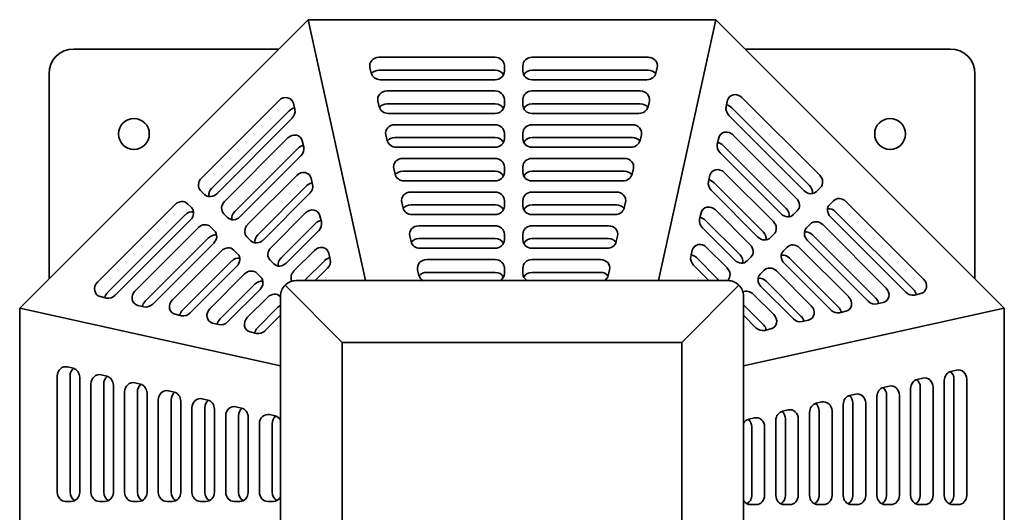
# Model space of a CAD drawing. Header units: millimetres. Extents: x 260 to 580, y 137 to 458.
# Tile 2 of 2: x 260 to 580, y 298 to 458. Entities that reach past the tile are written whole.
import ezdxf

# ---------------------------------------------------------------- set-up
doc = ezdxf.new("R2010")
doc.units = ezdxf.units.MM
doc.header["$LTSCALE"] = 2
doc.layers.add('Krawędzie widoczne(ISO)', color=7, linetype='Continuous', lineweight=35, true_color=0x262659)

msp = doc.modelspace()

# ---------------------------------------------------------------- linework, layer by layer
at = {"layer": 'Krawędzie widoczne(ISO)'}
for p, q in [((260.5, 364.07), (353.93, 457.51)), ((353.93, 457.51), (372.56, 373.01)), ((353.93, 457.51), (486.07, 457.51)), ((467.44, 373.01), (486.07, 457.51)), ((486.07, 457.51), (579.5, 364.07)), ((344.43, 448.01), (278, 448.01)), ((562, 448.01), (495.57, 448.01)), ((376.91, 445.34), (414.52, 445.34)), ((426.52, 445.34), (464.14, 445.34)), ((374.4, 440.22), (373.97, 442.04)), ((376.91, 441.19), (414.52, 441.19)), ((417.52, 442.62), (417.52, 440.8)), ((423.52, 440.8), (423.52, 442.62)), ((426.52, 441.19), (464.14, 441.19)), ((467.08, 442.04), (466.65, 440.22)), ((270, 440.01), (270, 373.57)), ((414.52, 438.07), (377.34, 438.07)), ((463.71, 438.07), (426.52, 438.07)), ((570, 373.57), (570, 440.01)), ((379.48, 434.43), (414.52, 434.43)), ((426.52, 434.43), (461.57, 434.43)), ((319.36, 406.17), (344.54, 431.35)), ((376.98, 429.31), (376.55, 431.13)), ((417.52, 431.7), (417.52, 429.88)), ((423.52, 429.88), (423.52, 431.7)), ((464.5, 431.13), (464.07, 429.31)), ((489.39, 429.38), (489.86, 431.4)), ((494.5, 432.31), (519.68, 407.13)), ((322.67, 402.86), (347.85, 428.05)), ((349.18, 430.44), (349.65, 428.42)), ((379.48, 430.28), (414.52, 430.28)), ((426.52, 430.28), (461.57, 430.28)), ((491.19, 429), (516.37, 403.82)), ((348.77, 425.58), (324.36, 401.17)), ((414.52, 427.15), (379.91, 427.15)), ((461.14, 427.15), (426.52, 427.15)), ((514.68, 402.13), (490.27, 426.54)), ((382.06, 423.51), (414.52, 423.51)), ((426.52, 423.51), (458.99, 423.51)), ((326.86, 398.67), (347.41, 419.22)), ((352.04, 418.31), (352.52, 416.28)), ((379.56, 418.39), (379.13, 420.21)), ((382.06, 419.36), (414.52, 419.36)), ((417.52, 420.78), (417.52, 418.96)), ((423.52, 418.96), (423.52, 420.78)), ((426.52, 419.36), (458.99, 419.36)), ((461.92, 420.21), (461.49, 418.39)), ((486.52, 417.24), (487, 419.26)), ((491.63, 420.17), (512.18, 399.63)), ((330.17, 395.36), (350.71, 415.91)), ((414.52, 416.24), (382.49, 416.24)), ((458.56, 416.24), (426.52, 416.24)), ((488.33, 416.87), (508.87, 396.32)), ((351.63, 413.45), (331.86, 393.67)), ((384.64, 412.6), (414.52, 412.6)), ((426.52, 412.6), (456.41, 412.6)), ((507.18, 394.63), (487.41, 414.4)), ((382.13, 407.48), (381.7, 409.3)), ((384.64, 408.44), (414.52, 408.44)), ((417.52, 409.87), (417.52, 408.05)), ((423.52, 408.05), (423.52, 409.87)), ((426.52, 408.44), (456.41, 408.44)), ((459.35, 409.3), (458.92, 407.48)), ((334.36, 391.17), (350.27, 407.08)), ((354.91, 406.17), (355.38, 404.15)), ((414.52, 405.32), (385.07, 405.32)), ((455.98, 405.32), (426.52, 405.32)), ((483.66, 405.1), (484.14, 407.13)), ((488.77, 408.04), (504.68, 392.13)), ((320.36, 400.93), (319.11, 402.18)), ((337.67, 387.86), (353.58, 403.78)), ((499.68, 387.13), (484.54, 402.27)), ((485.46, 404.73), (501.37, 388.82)), ((519.93, 403.13), (518.68, 401.88)), ((354.5, 401.31), (339.36, 386.17)), ((387.21, 401.68), (414.52, 401.68)), ((417.52, 398.95), (417.52, 397.13)), ((423.52, 397.13), (423.52, 398.95)), ((426.52, 401.68), (453.84, 401.68)), ((522.92, 397.64), (524.17, 398.89)), ((285.69, 372.5), (310.88, 397.69)), ((314.87, 397.93), (316.12, 396.68)), ((384.71, 396.56), (384.28, 398.38)), ((387.21, 397.53), (414.52, 397.53)), ((426.52, 397.53), (453.84, 397.53)), ((456.77, 398.38), (456.34, 396.56)), ((485.91, 395.9), (497.18, 384.63)), ((512.43, 395.63), (511.18, 394.38)), ((528.17, 398.64), (553.35, 373.46)), ((289, 369.2), (314.18, 394.38)), ((315.88, 392.69), (291.47, 368.28)), ((327.86, 393.43), (326.61, 394.68)), ((341.86, 383.67), (353.14, 394.95)), ((357.77, 394.03), (358.25, 392.01)), ((414.52, 394.4), (387.64, 394.4)), ((453.41, 394.4), (426.52, 394.4)), ((480.79, 392.97), (481.27, 394.99)), ((482.6, 392.6), (493.87, 381.32)), ((547.58, 369.24), (523.17, 393.64)), ((524.86, 395.34), (550.04, 370.16)), ((297.83, 369.64), (318.38, 390.19)), ((322.37, 390.43), (323.62, 389.18)), ((345.17, 380.36), (356.44, 391.64)), ((389.79, 390.77), (414.52, 390.77)), ((426.52, 390.77), (451.26, 390.77)), ((492.18, 379.63), (481.68, 390.13)), ((515.42, 390.14), (516.67, 391.39)), ((520.67, 391.14), (541.21, 370.6)), ((301.14, 366.33), (321.68, 386.88)), ((335.37, 385.93), (334.12, 387.18)), ((357.36, 389.17), (346.86, 378.67)), ((387.29, 385.64), (386.86, 387.46)), ((389.79, 386.61), (414.52, 386.61)), ((417.52, 388.04), (417.52, 386.22)), ((423.52, 386.22), (423.52, 388.04)), ((426.52, 386.61), (451.26, 386.61)), ((454.19, 387.46), (453.76, 385.64)), ((504.93, 388.13), (503.68, 386.88)), ((535.44, 366.37), (515.67, 386.14)), ((517.36, 387.84), (537.91, 367.29)), ((323.38, 385.19), (303.6, 365.41)), ((329.87, 382.93), (331.12, 381.68)), ((349.36, 376.17), (356, 382.81)), ((414.52, 383.49), (390.22, 383.49)), ((450.83, 383.49), (426.52, 383.49)), ((477.93, 380.83), (478.41, 382.85)), ((483.04, 383.77), (489.68, 377.13)), ((507.92, 382.64), (509.17, 383.89)), ((513.17, 383.64), (529.08, 367.73)), ((309.97, 366.78), (325.88, 382.69)), ((342.87, 378.43), (341.62, 379.68)), ((360.64, 381.9), (361.11, 379.88)), ((392.37, 379.85), (414.52, 379.85)), ((426.52, 379.85), (448.68, 379.85)), ((479.74, 380.46), (486.37, 373.82)), ((497.43, 380.63), (496.18, 379.38)), ((509.86, 380.34), (525.77, 364.43)), ((313.27, 363.47), (329.18, 379.38)), ((330.88, 377.69), (315.74, 362.55)), ((352.81, 373.01), (359.31, 379.5)), ((360.23, 377.04), (356.2, 373.01)), ((389.86, 374.73), (389.43, 376.55)), ((417.52, 377.12), (417.52, 375.3)), ((423.52, 375.3), (423.52, 377.12)), ((451.62, 376.55), (451.19, 374.73)), ((483.8, 373.01), (478.81, 377.99)), ((523.3, 363.51), (508.17, 378.64)), ((322.1, 363.91), (333.38, 375.19)), ((337.37, 375.43), (338.62, 374.18)), ((392.37, 375.7), (414.52, 375.7)), ((426.52, 375.7), (448.68, 375.7)), ((500.42, 375.14), (501.67, 376.39)), ((505.67, 376.14), (516.94, 364.87)), ((325.41, 360.6), (336.68, 371.88)), ((338.38, 370.19), (327.87, 359.68)), ((346.46, 371.54), (365, 353.01)), ((490, 373.01), (350, 373.01)), ((493.54, 371.54), (475, 353.01)), ((489.93, 373.13), (489.8, 373.01)), ((511.17, 360.64), (500.67, 371.14)), ((502.36, 372.84), (513.63, 361.56)), ((288.63, 367.39), (286.61, 367.87)), ((334.24, 361.05), (340.88, 367.69)), ((344.87, 367.93), (345, 367.81)), ((345, 368.01), (345, 228.01)), ((495, 228.01), (495, 368.01)), ((498.17, 368.64), (504.81, 362)), ((552.44, 368.83), (550.41, 368.35)), ((345, 345.44), (260.5, 364.07)), ((260.5, 231.94), (260.5, 364.07)), ((300.77, 364.53), (298.74, 365)), ((337.54, 357.74), (344.18, 364.38)), ((495, 365.2), (501.5, 358.7)), ((579.5, 364.07), (495, 345.44)), ((540.3, 365.96), (538.28, 365.49)), ((579.5, 364.07), (579.5, 231.94)), ((312.9, 361.66), (310.88, 362.14)), ((345, 361.81), (340.01, 356.82)), ((499.03, 357.78), (495, 361.81)), ((528.16, 363.1), (526.14, 362.62)), ((325.04, 358.8), (323.01, 359.28)), ((503.89, 357.37), (501.87, 356.89)), ((516.03, 360.23), (514.01, 359.76)), ((337.17, 355.93), (335.15, 356.41)), ((365, 353.01), (475, 353.01)), ((365, 243.01), (365, 353.01)), ((475, 353.01), (475, 243.01)), ((275.96, 345.08), (277.78, 344.65)), ((272.66, 304.53), (272.66, 342.15)), ((276.81, 304.53), (276.81, 342.15)), ((279.94, 341.72), (279.94, 304.53)), ((286.88, 342.5), (288.7, 342.07)), ((551.3, 341.03), (553.12, 341.46)), ((562.22, 343.6), (564.04, 344.03)), ((283.58, 304.53), (283.58, 339.57)), ((287.73, 304.53), (287.73, 339.57)), ((290.85, 339.14), (290.85, 304.53)), ((297.79, 339.93), (299.61, 339.5)), ((540.39, 338.45), (542.21, 338.88)), ((552.27, 338.52), (552.27, 303.48)), ((556.42, 338.52), (556.42, 303.48)), ((560.06, 303.48), (560.06, 340.67)), ((563.19, 341.1), (563.19, 303.48)), ((567.34, 341.1), (567.34, 303.48)), ((294.49, 304.53), (294.49, 336.99)), ((298.65, 304.53), (298.65, 336.99)), ((301.77, 336.56), (301.77, 304.53)), ((308.71, 337.35), (310.53, 336.92)), ((529.47, 335.87), (531.29, 336.3)), ((538.23, 303.48), (538.23, 335.52)), ((541.35, 335.95), (541.35, 303.48)), ((545.51, 335.95), (545.51, 303.48)), ((549.15, 303.48), (549.15, 338.09)), ((305.41, 304.53), (305.41, 334.42)), ((309.56, 304.53), (309.56, 334.42)), ((312.69, 333.99), (312.69, 304.53)), ((316.32, 304.53), (316.32, 331.84)), ((319.63, 334.77), (321.44, 334.34)), ((320.48, 304.53), (320.48, 331.84)), ((330.54, 332.2), (332.36, 331.77)), ((518.56, 333.3), (520.37, 333.73)), ((527.31, 303.48), (527.31, 332.94)), ((530.44, 333.37), (530.44, 303.48)), ((534.59, 333.37), (534.59, 303.48)), ((323.6, 331.41), (323.6, 304.53)), ((327.24, 304.53), (327.24, 329.26)), ((331.39, 304.53), (331.39, 329.26)), ((334.52, 328.83), (334.52, 304.53)), ((341.46, 329.62), (343.28, 329.19)), ((496.72, 328.14), (498.54, 328.57)), ((507.64, 330.72), (509.46, 331.15)), ((516.4, 303.48), (516.4, 330.36)), ((519.52, 330.79), (519.52, 303.48)), ((523.68, 330.79), (523.68, 303.48)), ((338.16, 304.53), (338.16, 326.69)), ((342.31, 304.53), (342.31, 326.69)), ((497.69, 325.64), (497.69, 303.48)), ((501.84, 325.64), (501.84, 303.48)), ((505.48, 303.48), (505.48, 327.79)), ((508.61, 328.22), (508.61, 303.48)), ((512.76, 328.22), (512.76, 303.48)), ((277.21, 301.53), (275.39, 301.53)), ((288.12, 301.53), (286.31, 301.53)), ((299.04, 301.53), (297.22, 301.53)), ((309.96, 301.53), (308.14, 301.53)), ((320.87, 301.53), (319.05, 301.53)), ((331.79, 301.53), (329.97, 301.53)), ((342.7, 301.53), (340.88, 301.53)), ((499.12, 300.48), (497.3, 300.48)), ((510.03, 300.48), (508.21, 300.48)), ((520.95, 300.48), (519.13, 300.48)), ((531.86, 300.48), (530.04, 300.48)), ((542.78, 300.48), (540.96, 300.48)), ((553.69, 300.48), (551.88, 300.48)), ((564.61, 300.48), (562.79, 300.48))]:
    msp.add_line(p, q, dxfattribs=at)
for centre in [(297.5, 420.51), (542.5, 420.51)]:
    msp.add_circle(centre, 5, dxfattribs=at)
for centre, radius, start, end in [((278, 440.01), 8, 90, 180), ((562, 440.01), 8, 0, 90), ((350, 368.01), 5, 135, 180), ((350, 368.01), 5, 90, 135), ((490, 368.01), 5, 45, 90), ((490, 368.01), 5, 0, 45)]:
    msp.add_arc(centre, radius, start, end, dxfattribs=at)
for centre, major_axis, ratio, start_param, end_param in [((376.91, 442.62), (-3, 0), 0.909654, 4.712389, 6.494702), ((414.52, 442.62), (3, 0), 0.909654, 0, 1.570796), ((426.52, 442.62), (-3, 0), 0.909654, 4.712389, 6.283185), ((464.14, 442.62), (3, 0), 0.909654, 6.071669, 7.853982), ((377.34, 440.8), (-3, 0), 0.909654, 0.211517, 1.570796), ((376.91, 438.46), (3, 0), 0.909654, 1.570796, 2.52724), ((414.52, 438.46), (3, 0), 0.909654, 0.441949, 1.570796), ((414.52, 440.8), (3, 0), 0.909654, 4.712389, 6.283185), ((426.52, 440.8), (-3, 0), 0.909654, 0, 1.570796), ((426.52, 438.46), (3, 0), 0.909654, 1.570796, 2.699644), ((463.71, 440.8), (3, 0), 0.909654, 4.712389, 6.071669), ((464.14, 438.46), (3, 0), 0.909654, 0.614353, 1.570796), ((379.48, 431.7), (-3, 0), 0.909654, 4.712389, 6.494702), ((414.52, 431.7), (3, 0), 0.909654, 0, 1.570796), ((426.52, 431.7), (-3, 0), 0.909654, 4.712389, 6.283185), ((461.57, 431.7), (3, 0), 0.909654, 6.071669, 7.853982), ((346.42, 429.48), (2.12, 2.12), 0.883902, 5.783196, 7.854001), ((492.62, 430.44), (-2.12, 2.12), 0.883902, 4.712408, 6.783213), ((349.72, 426.17), (2.12, 2.12), 0.883902, 0.915717, 1.570816), ((346.89, 427.46), (-2.12, -2.12), 0.883902, 1.570816, 2.641603), ((379.91, 429.88), (-3, 0), 0.909654, 0.211517, 1.570796), ((379.48, 427.55), (3, 0), 0.909654, 1.570796, 2.52724), ((414.52, 427.55), (3, 0), 0.909654, 0.441949, 1.570796), ((414.52, 429.88), (3, 0), 0.909654, 4.712389, 6.283185), ((426.52, 429.88), (-3, 0), 0.909654, 0, 1.570796), ((426.52, 427.55), (3, 0), 0.909654, 1.570796, 2.699644), ((461.14, 429.88), (3, 0), 0.909654, 4.712389, 6.071669), ((461.57, 427.55), (3, 0), 0.909654, 0.614353, 1.570796), ((492.15, 428.41), (-2.12, 2.12), 0.883902, 0.500028, 1.570816), ((489.32, 427.13), (2.12, -2.12), 0.883902, 1.570816, 2.225854), ((382.06, 420.78), (-3, 0), 0.909654, 4.712389, 6.494702), ((414.52, 420.78), (3, 0), 0.909654, 0, 1.570796), ((426.52, 420.78), (-3, 0), 0.909654, 4.712389, 6.283185), ((458.99, 420.78), (3, 0), 0.909654, 6.071669, 7.853982), ((489.76, 418.3), (-2.12, 2.12), 0.883902, 4.712408, 6.783213), ((349.28, 417.34), (2.12, 2.12), 0.883902, 5.783196, 7.854001), ((382.49, 418.96), (-3, 0), 0.909654, 0.211517, 1.570796), ((382.06, 416.63), (3, 0), 0.909654, 1.570796, 2.52724), ((414.52, 416.63), (3, 0), 0.909654, 0.441949, 1.570796), ((414.52, 418.96), (3, 0), 0.909654, 4.712389, 6.283185), ((426.52, 418.96), (-3, 0), 0.909654, 0, 1.570796), ((426.52, 416.63), (3, 0), 0.909654, 1.570796, 2.699644), ((458.56, 418.96), (3, 0), 0.909654, 4.712389, 6.071669), ((458.99, 416.63), (3, 0), 0.909654, 0.614353, 1.570796), ((352.59, 414.04), (2.12, 2.12), 0.883902, 0.915717, 1.570816), ((349.76, 415.32), (-2.12, -2.12), 0.883902, 1.570816, 2.641603), ((489.28, 416.28), (-2.12, 2.12), 0.883902, 0.500028, 1.570816), ((486.45, 414.99), (2.12, -2.12), 0.883902, 1.570816, 2.225854), ((384.64, 409.87), (-3, 0), 0.909654, 4.712389, 6.494702), ((414.52, 409.87), (3, 0), 0.909654, 0, 1.570796), ((426.52, 409.87), (-3, 0), 0.909654, 4.712389, 6.283185), ((456.41, 409.87), (3, 0), 0.909654, 6.071669, 7.853982), ((384.64, 405.71), (3, 0), 0.909654, 1.570796, 2.52724), ((414.52, 405.71), (3, 0), 0.909654, 0.441949, 1.570796), ((426.52, 405.71), (3, 0), 0.909654, 1.570796, 2.699644), ((456.41, 405.71), (3, 0), 0.909654, 0.614353, 1.570796), ((486.9, 406.16), (-2.12, 2.12), 0.883902, 4.712408, 6.783213), ((321.24, 404.3), (-2.12, -2.12), 0.883902, 4.712408, 6.283205), ((352.15, 405.21), (2.12, 2.12), 0.883902, 5.783196, 7.854001), ((385.07, 408.05), (-3, 0), 0.909654, 0.211517, 1.570796), ((414.52, 408.05), (3, 0), 0.909654, 4.712389, 6.283185), ((426.52, 408.05), (-3, 0), 0.909654, 0, 1.570796), ((455.98, 408.05), (3, 0), 0.909654, 4.712389, 6.071669), ((483.59, 402.86), (2.12, -2.12), 0.883902, 1.570816, 2.225854), ((517.81, 405.25), (2.12, -2.12), 0.883902, 0.000019, 1.570816), ((324.54, 400.99), (2.12, 2.12), 0.883902, 1.570816, 2.561011), ((355.45, 401.9), (2.12, 2.12), 0.883902, 0.915717, 1.570816), ((352.62, 403.18), (-2.12, -2.12), 0.883902, 1.570816, 2.641603), ((486.42, 404.14), (-2.12, 2.12), 0.883902, 0.500028, 1.570816), ((516.56, 404), (2.12, -2.12), 0.883902, 4.712408, 6.283205), ((514.5, 401.95), (2.12, -2.12), 0.883902, 0.580559, 1.570816), ((312.75, 395.81), (2.12, 2.12), 0.883902, 0.000019, 1.570816), ((322.49, 403.05), (-2.12, -2.12), 0.883902, 0.000019, 1.570816), ((387.21, 398.95), (-3, 0), 0.909654, 4.712389, 6.494702), ((414.52, 398.95), (3, 0), 0.909654, 0, 1.570796), ((426.52, 398.95), (-3, 0), 0.909654, 4.712389, 6.283185), ((453.84, 398.95), (3, 0), 0.909654, 6.071669, 7.853982), ((510.31, 397.75), (2.12, -2.12), 0.883902, 0.000019, 1.570816), ((526.29, 396.77), (-2.12, 2.12), 0.883902, 4.712408, 6.283205), ((314, 394.56), (2.12, 2.12), 0.883902, 4.712408, 6.283205), ((328.74, 396.8), (-2.12, -2.12), 0.883902, 4.712408, 6.283205), ((355.01, 393.07), (2.12, 2.12), 0.883902, 5.783196, 7.854001), ((387.64, 397.13), (-3, 0), 0.909654, 0.211517, 1.570796), ((387.21, 394.8), (3, 0), 0.909654, 1.570796, 2.52724), ((414.52, 394.8), (3, 0), 0.909654, 0.441949, 1.570796), ((414.52, 397.13), (3, 0), 0.909654, 4.712389, 6.283185), ((426.52, 397.13), (-3, 0), 0.909654, 0, 1.570796), ((426.52, 394.8), (3, 0), 0.909654, 1.570796, 2.699644), ((453.41, 397.13), (3, 0), 0.909654, 4.712389, 6.071669), ((453.84, 394.8), (3, 0), 0.909654, 0.614353, 1.570796), ((484.03, 394.03), (-2.12, 2.12), 0.883902, 4.712408, 6.783213), ((507, 394.45), (2.12, -2.12), 0.883902, 0.580559, 1.570816), ((525.04, 395.52), (-2.12, 2.12), 0.883902, 0.000019, 1.570816), ((522.98, 393.46), (2.12, -2.12), 0.883902, 1.570816, 2.561011), ((316.06, 392.5), (2.12, 2.12), 0.883902, 0.580559, 1.570816), ((329.99, 395.55), (-2.12, -2.12), 0.883902, 0.000019, 1.570816), ((332.04, 393.49), (2.12, 2.12), 0.883902, 1.570816, 2.561011), ((358.32, 389.76), (2.12, 2.12), 0.883902, 0.915717, 1.570816), ((483.55, 392.01), (-2.12, 2.12), 0.883902, 0.500028, 1.570816), ((480.72, 390.72), (2.12, -2.12), 0.883902, 1.570816, 2.225854), ((509.06, 396.5), (2.12, -2.12), 0.883902, 4.712408, 6.283205), ((320.25, 388.31), (2.12, 2.12), 0.883902, 0.000019, 1.570816), ((321.5, 387.06), (2.12, 2.12), 0.883902, 4.712408, 6.283205), ((336.24, 389.3), (-2.12, -2.12), 0.883902, 4.712408, 6.283205), ((355.49, 391.05), (-2.12, -2.12), 0.883902, 1.570816, 2.641603), ((389.79, 388.04), (-3, 0), 0.909654, 4.712389, 6.494702), ((414.52, 388.04), (3, 0), 0.909654, 0, 1.570796), ((426.52, 388.04), (-3, 0), 0.909654, 4.712389, 6.283185), ((451.26, 388.04), (3, 0), 0.909654, 6.071669, 7.853982), ((502.81, 390.25), (2.12, -2.12), 0.883902, 0.000019, 1.570816), ((517.54, 388.02), (-2.12, 2.12), 0.883902, 0.000019, 1.570816), ((518.79, 389.27), (-2.12, 2.12), 0.883902, 4.712408, 6.283205), ((323.56, 385), (2.12, 2.12), 0.883902, 0.580559, 1.570816), ((337.49, 388.05), (-2.12, -2.12), 0.883902, 0.000019, 1.570816), ((339.54, 385.99), (2.12, 2.12), 0.883902, 1.570816, 2.561011), ((389.79, 383.88), (3, 0), 0.909654, 1.570796, 2.52724), ((414.52, 383.88), (3, 0), 0.909654, 0.441949, 1.570796), ((414.52, 386.22), (3, 0), 0.909654, 4.712389, 6.283185), ((426.52, 386.22), (-3, 0), 0.909654, 0, 1.570796), ((426.52, 383.88), (3, 0), 0.909654, 1.570796, 2.699644), ((451.26, 383.88), (3, 0), 0.909654, 0.614353, 1.570796), ((501.56, 389), (2.12, -2.12), 0.883902, 4.712408, 6.283205), ((499.5, 386.95), (2.12, -2.12), 0.883902, 0.580559, 1.570816), ((515.48, 385.96), (2.12, -2.12), 0.883902, 1.570816, 2.561011), ((327.75, 380.81), (2.12, 2.12), 0.883902, 0.000019, 1.570816), ((343.74, 381.8), (-2.12, -2.12), 0.883902, 4.712408, 6.283205), ((357.88, 380.94), (2.12, 2.12), 0.883902, 5.783196, 7.854001), ((390.22, 386.22), (-3, 0), 0.909654, 0.211517, 1.570796), ((450.83, 386.22), (3, 0), 0.909654, 4.712389, 6.071669), ((481.17, 381.89), (-2.12, 2.12), 0.883902, 4.712408, 6.783213), ((495.31, 382.75), (2.12, -2.12), 0.883902, 0.000019, 1.570816), ((511.29, 381.77), (-2.12, 2.12), 0.883902, 4.712408, 6.283205), ((331.06, 377.5), (2.12, 2.12), 0.883902, 0.580559, 1.570816), ((329, 379.56), (2.12, 2.12), 0.883902, 4.712408, 6.283205), ((347.04, 378.49), (2.12, 2.12), 0.883902, 1.570816, 2.561011), ((361.18, 377.63), (2.12, 2.12), 0.883902, 0.915717, 1.570816), ((358.35, 378.91), (-2.12, -2.12), 0.883902, 1.570816, 2.641603), ((392.37, 377.12), (-3, 0), 0.909654, 4.712389, 6.494702), ((414.52, 377.12), (3, 0), 0.909654, 0, 1.570796), ((426.52, 377.12), (-3, 0), 0.909654, 4.712389, 6.283185), ((448.68, 377.12), (3, 0), 0.909654, 6.071669, 7.853982), ((480.69, 379.87), (-2.12, 2.12), 0.883902, 0.500028, 1.570816), ((477.86, 378.59), (2.12, -2.12), 0.883902, 1.570816, 2.225854), ((494.06, 381.5), (2.12, -2.12), 0.883902, 4.712408, 6.283205), ((492, 379.45), (2.12, -2.12), 0.883902, 0.580559, 1.570816), ((510.04, 380.52), (-2.12, 2.12), 0.883902, 0.000019, 1.570816), ((507.98, 378.46), (2.12, -2.12), 0.883902, 1.570816, 2.561011), ((335.25, 373.31), (2.12, 2.12), 0.883902, 0.000019, 1.570816), ((344.99, 380.55), (-2.12, -2.12), 0.883902, 0.000019, 1.570816), ((487.81, 375.25), (2.12, -2.12), 0.883902, 0.000019, 1.570816), ((503.79, 374.27), (-2.12, 2.12), 0.883902, 4.712408, 6.283205), ((336.5, 372.06), (2.12, 2.12), 0.883902, 4.712408, 6.283205), ((351.24, 374.3), (-2.12, -2.12), 0.883902, 4.712408, 5.984278), ((392.8, 375.3), (-3, 0), 0.909654, 0.211517, 1.000034), ((392.37, 372.97), (3, 0), 0.909654, 1.570796, 2.52724), ((414.52, 372.97), (3, 0), 0.909654, 0.441949, 1.570796), ((414.52, 375.3), (3, 0), 0.909654, 5.283151, 6.283185), ((426.52, 375.3), (-3, 0), 0.909654, 0, 1.000034), ((426.52, 372.97), (3, 0), 0.909654, 1.570796, 2.699644), ((448.68, 372.97), (3, 0), 0.909654, 0.614353, 1.570796), ((448.25, 375.3), (3, 0), 0.909654, 5.283151, 6.071669), ((484.5, 371.95), (2.12, -2.12), 0.883902, 1.230237, 1.570816), ((502.54, 373.02), (-2.12, 2.12), 0.883902, 0.000019, 1.570816), ((500.48, 370.96), (2.12, -2.12), 0.883902, 1.570816, 2.561011), ((551.47, 371.59), (2.12, -2.12), 0.883902, 5.783196, 7.854001), ((287.57, 370.63), (-2.12, -2.12), 0.883902, 4.712408, 6.783213), ((338.56, 370), (2.12, 2.12), 0.883902, 0.580559, 1.570816), ((539.34, 368.72), (2.12, -2.12), 0.883902, 5.783196, 7.854001), ((548.17, 368.28), (2.12, -2.12), 0.883902, 0.915717, 1.570816), ((290.88, 367.32), (2.12, 2.12), 0.883902, 1.570816, 2.225854), ((289.59, 370.15), (-2.12, -2.12), 0.883902, 0.500028, 1.570816), ((299.71, 367.76), (-2.12, -2.12), 0.883902, 4.712408, 6.783213), ((342.75, 365.81), (2.12, 2.12), 0.883902, 0.000019, 1.570816), ((496.29, 366.77), (-2.12, 2.12), 0.883902, 4.712408, 5.984278), ((527.2, 365.86), (2.12, -2.12), 0.883902, 5.783196, 7.854001), ((536.03, 365.42), (2.12, -2.12), 0.883902, 0.915717, 1.570816), ((549.45, 371.11), (-2.12, 2.12), 0.883902, 1.570816, 2.641603), ((303.01, 364.46), (2.12, 2.12), 0.883902, 1.570816, 2.225854), ((301.73, 367.29), (-2.12, -2.12), 0.883902, 0.500028, 1.570816), ((311.84, 364.9), (-2.12, -2.12), 0.883902, 4.712408, 6.783213), ((323.98, 362.04), (-2.12, -2.12), 0.883902, 4.712408, 6.783213), ((346.06, 362.5), (2.12, 2.12), 0.883902, 1.230237, 1.570816), ((515.07, 362.99), (2.12, -2.12), 0.883902, 5.783196, 7.854001), ((523.9, 362.55), (2.12, -2.12), 0.883902, 0.915717, 1.570816), ((537.32, 368.25), (-2.12, 2.12), 0.883902, 1.570816, 2.641603), ((315.15, 361.59), (2.12, 2.12), 0.883902, 1.570816, 2.225854), ((313.86, 364.42), (-2.12, -2.12), 0.883902, 0.500028, 1.570816), ((327.28, 358.73), (2.12, 2.12), 0.883902, 1.570816, 2.225854), ((336.11, 359.17), (-2.12, -2.12), 0.883902, 4.712408, 6.783213), ((502.93, 360.13), (2.12, -2.12), 0.883902, 5.783196, 7.854001), ((513.04, 362.52), (-2.12, 2.12), 0.883902, 1.570816, 2.641603), ((511.76, 359.69), (2.12, -2.12), 0.883902, 0.915717, 1.570816), ((525.18, 365.38), (-2.12, 2.12), 0.883902, 1.570816, 2.641603), ((326, 361.56), (-2.12, -2.12), 0.883902, 0.500028, 1.570816), ((339.42, 355.87), (2.12, 2.12), 0.883902, 1.570816, 2.225854), ((500.91, 359.65), (-2.12, 2.12), 0.883902, 1.570816, 2.641603), ((499.62, 356.82), (2.12, -2.12), 0.883902, 0.915717, 1.570816), ((338.14, 358.69), (-2.12, -2.12), 0.883902, 0.500028, 1.570816), ((275.39, 342.15), (0, 3), 0.909654, 6.071669, 7.853982), ((279.54, 342.15), (0, 3), 0.909654, 0.614353, 1.570796), ((277.21, 341.72), (0, 3), 0.909654, 4.712389, 6.071669), ((286.31, 339.57), (0, 3), 0.909654, 6.071669, 7.853982), ((290.46, 339.57), (0, 3), 0.909654, 0.614353, 1.570796), ((288.12, 339.14), (0, 3), 0.909654, 4.712389, 6.071669), ((553.69, 338.52), (0, 3), 0.909654, 4.712389, 6.494702), ((562.79, 340.67), (0, 3), 0.909654, 0.211517, 1.570796), ((560.46, 341.1), (0, -3), 0.909654, 1.570796, 2.52724), ((564.61, 341.1), (0, 3), 0.909654, 4.712389, 6.494702), ((297.22, 336.99), (0, 3), 0.909654, 6.071669, 7.853982), ((301.37, 336.99), (0, 3), 0.909654, 0.614353, 1.570796), ((299.04, 336.56), (0, 3), 0.909654, 4.712389, 6.071669), ((540.96, 335.52), (0, 3), 0.909654, 0.211517, 1.570796), ((538.63, 335.95), (0, -3), 0.909654, 1.570796, 2.52724), ((542.78, 335.95), (0, 3), 0.909654, 4.712389, 6.494702), ((551.88, 338.09), (0, 3), 0.909654, 0.211517, 1.570796), ((549.54, 338.52), (0, -3), 0.909654, 1.570796, 2.52724), ((308.14, 334.42), (0, 3), 0.909654, 6.071669, 7.853982), ((312.29, 334.42), (0, 3), 0.909654, 0.614353, 1.570796), ((309.96, 333.99), (0, 3), 0.909654, 4.712389, 6.071669), ((319.05, 331.84), (0, 3), 0.909654, 6.071669, 7.853982), ((530.04, 332.94), (0, 3), 0.909654, 0.211517, 1.570796), ((527.71, 333.37), (0, -3), 0.909654, 1.570796, 2.52724), ((531.86, 333.37), (0, 3), 0.909654, 4.712389, 6.494702), ((323.21, 331.84), (0, 3), 0.909654, 0.614353, 1.570796), ((320.87, 331.41), (0, 3), 0.909654, 4.712389, 6.071669), ((329.97, 329.26), (0, 3), 0.909654, 6.071669, 7.853982), ((331.79, 328.83), (0, 3), 0.909654, 4.712389, 6.071669), ((519.13, 330.36), (0, 3), 0.909654, 0.211517, 1.570796), ((516.79, 330.79), (0, -3), 0.909654, 1.570796, 2.52724), ((520.95, 330.79), (0, 3), 0.909654, 4.712389, 6.494702), ((334.12, 329.26), (0, 3), 0.909654, 0.614353, 1.570796), ((340.88, 326.69), (0, 3), 0.909654, 6.071669, 7.853982), ((345.04, 326.69), (0, 3), 0.909654, 0.614353, 1.570796), ((342.7, 326.26), (0, 3), 0.909654, 5.283151, 6.071669), ((499.12, 325.64), (0, 3), 0.909654, 4.712389, 6.494702), ((508.21, 327.79), (0, 3), 0.909654, 0.211517, 1.570796), ((505.88, 328.22), (0, -3), 0.909654, 1.570796, 2.52724), ((510.03, 328.22), (0, 3), 0.909654, 4.712389, 6.494702), ((497.3, 325.21), (0, 3), 0.909654, 0.211517, 1.000034), ((494.96, 325.64), (0, -3), 0.909654, 1.570796, 2.52724), ((275.39, 304.53), (0, -3), 0.909654, 4.712389, 6.283185), ((279.54, 304.53), (0, 3), 0.909654, 1.570796, 2.699644), ((277.21, 304.53), (0, -3), 0.909654, 0, 1.570796), ((286.31, 304.53), (0, -3), 0.909654, 4.712389, 6.283185), ((290.46, 304.53), (0, 3), 0.909654, 1.570796, 2.699644), ((288.12, 304.53), (0, -3), 0.909654, 0, 1.570796), ((297.22, 304.53), (0, -3), 0.909654, 4.712389, 6.283185), ((301.37, 304.53), (0, 3), 0.909654, 1.570796, 2.699644), ((299.04, 304.53), (0, -3), 0.909654, 0, 1.570796), ((308.14, 304.53), (0, -3), 0.909654, 4.712389, 6.283185), ((312.29, 304.53), (0, 3), 0.909654, 1.570796, 2.699644), ((309.96, 304.53), (0, -3), 0.909654, 0, 1.570796), ((319.05, 304.53), (0, -3), 0.909654, 4.712389, 6.283185), ((323.21, 304.53), (0, 3), 0.909654, 1.570796, 2.699644), ((320.87, 304.53), (0, -3), 0.909654, 0, 1.570796), ((329.97, 304.53), (0, -3), 0.909654, 4.712389, 6.283185), ((334.12, 304.53), (0, 3), 0.909654, 1.570796, 2.699644), ((331.79, 304.53), (0, -3), 0.909654, 0, 1.570796), ((340.88, 304.53), (0, -3), 0.909654, 4.712389, 6.283185), ((345.04, 304.53), (0, 3), 0.909654, 1.570796, 2.699644), ((494.96, 303.48), (0, -3), 0.909654, 0.441949, 1.570796), ((499.12, 303.48), (0, -3), 0.909654, 0, 1.570796), ((508.21, 303.48), (0, -3), 0.909654, 4.712389, 6.283185), ((505.88, 303.48), (0, -3), 0.909654, 0.441949, 1.570796), ((510.03, 303.48), (0, -3), 0.909654, 0, 1.570796), ((519.13, 303.48), (0, -3), 0.909654, 4.712389, 6.283185), ((516.79, 303.48), (0, -3), 0.909654, 0.441949, 1.570796), ((520.95, 303.48), (0, -3), 0.909654, 0, 1.570796), ((530.04, 303.48), (0, -3), 0.909654, 4.712389, 6.283185), ((527.71, 303.48), (0, -3), 0.909654, 0.441949, 1.570796), ((531.86, 303.48), (0, -3), 0.909654, 0, 1.570796), ((540.96, 303.48), (0, -3), 0.909654, 4.712389, 6.283185), ((538.63, 303.48), (0, -3), 0.909654, 0.441949, 1.570796), ((542.78, 303.48), (0, -3), 0.909654, 0, 1.570796), ((551.88, 303.48), (0, -3), 0.909654, 4.712389, 6.283185), ((549.54, 303.48), (0, -3), 0.909654, 0.441949, 1.570796), ((553.69, 303.48), (0, -3), 0.909654, 0, 1.570796), ((562.79, 303.48), (0, -3), 0.909654, 4.712389, 6.283185), ((560.46, 303.48), (0, -3), 0.909654, 0.441949, 1.570796), ((564.61, 303.48), (0, -3), 0.909654, 0, 1.570796), ((342.7, 304.53), (0, -3), 0.909654, 0, 1.000034), ((497.3, 303.48), (0, -3), 0.909654, 5.283151, 6.283185)]:
    msp.add_ellipse(centre, major_axis=major_axis, ratio=ratio, start_param=start_param, end_param=end_param, dxfattribs=at)

doc.saveas('drawing.dxf')
